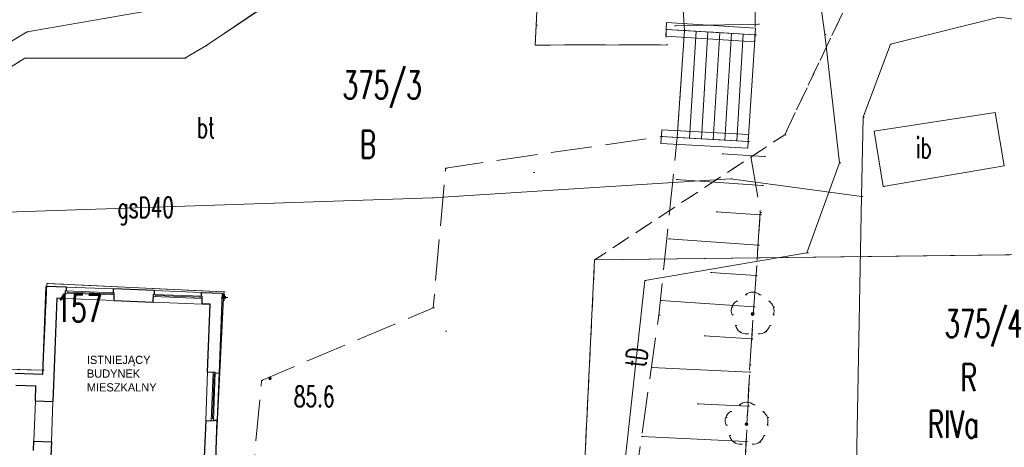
# Model space of a CAD drawing. Extents: x -134780 to 5540120, y 74663 to 5964901.
# Tile 72 of 84: x 5539586 to 5539622, y 5961357 to 5961373. Entities that reach past the tile are written whole.
import ezdxf

# ---------------------------------------------------------------- set-up
doc = ezdxf.new("R2010")
doc.units = 0
doc.header["$MEASUREMENT"] = 0
doc.set_wipeout_variables(frame=1)
for name, pattern in [('Krawędzie ukryte', [150, 100, -50]), ('L_0_03', [1, 0.5, -0.5]), ('L_0_06', [2, 1.5, -0.5])]:
    doc.linetypes.add(name, pattern=pattern)
for name, color, linetype, lineweight in [('000_Inne__niezydentyfikowane__Nr_Pióra__7', 7, 'Continuous', 13), ('0_Nr_Pióra__7', 7, 'Continuous', 13), ('312_budynek_ewidencyjny_Nr_Pióra__7', 7, 'Continuous', 13), ('312_oznaczenie_budynku_ewidencyjnego_Nr_Pióra__7', 7, 'Continuous', 13), ('ARCH MAPA RUSINOWO_Nr_Pióra__60', 230, 'Continuous', 211), ('bt_Nr_Pióra__7', 7, 'Continuous', 13), ('drzewo_lisciaste_Nr_Pióra__7', 7, 'Continuous', 13), ('foliak_dla_projektanta_Nr_Pióra__5', 7, 'Continuous', 13), ('inny_obiekt_zagospodarowania_terenu_Nr_Pióra__7', 7, 'Continuous', 13), ('INWENT OPISY_Nr_Pióra__21', 7, 'Continuous', 9), ('INWENT RURY SPUSTOWE_Nr_Pióra__21', 7, 'Continuous', 9), ('INWENT. OKNA_Nr_Pióra__5', 7, 'Continuous', 13), ('INWENT.ŚCIANY_Nr_Pióra__1', 7, 'Continuous', 25), ('Istniejące stropy_Nr_Pióra__5', 7, 'Continuous', 13), ('KR_ObiektKarto_Nr_Pióra__7', 7, 'Continuous', 13), ('kraw_Nr_Pióra__7', 7, 'Continuous', 13), ('kraweznik_Nr_Pióra__7', 7, 'Continuous', 13), ('mapa', 7, 'Continuous', 13), ('mur_op_Nr_Pióra__7', 7, 'Continuous', 13), ('pikieta_naturalna_Atr2_Nr_Pióra__7', 7, 'Continuous', 13), ('pikieta_naturalna_Nr_Pióra__7', 7, 'Continuous', 13), ('przewod_elektroenergetyczny_podziemny_Nr_Pióra__7', 7, 'Continuous', 13), ('przewod_gazowy_Atr1_Nr_Pióra__7', 7, 'Continuous', 13), ('przewod_gazowy_Nr_Pióra__7', 7, 'Continuous', 13), ('przewod_telekomunikacyjny_podziemny_Atr1_Nr_Pióra__7', 7, 'Continuous', 13), ('przewod_telekomunikacyjny_podziemny_Nr_Pióra__7', 7, 'Continuous', 13), ('sch_Nr_Pióra__7', 7, 'Continuous', 13), ('skarpa_nieumocniona_Nr_Pióra__7', 7, 'Continuous', 13), ('trawnik_Nr_Pióra__7', 7, 'Continuous', 13), ('zasuwa_lub_zawor_Nr_Pióra__7', 7, 'Continuous', 13)]:
    doc.layers.add(name, color=color, linetype=linetype, lineweight=lineweight)
for name, color, linetype, lineweight, true_color in [('209_oznaczenie_konturu_klasyfikacyjnego_Nr_Pióra__3', 7, 'Continuous', 18, 0xff6600), ('210_oznaczenie_konturu_uzytku_gruntowego_Nr_Pióra__3', 7, 'Continuous', 18, 0xff6600), ('211_numer_dzialki_ewidencyjnej_Nr_Pióra__96', 7, 'Continuous', 13, 0x00d59f), ('217_kontur_klasyfikacyjny_Nr_Pióra__3', 7, 'Continuous', 18, 0xff6600), ('218_kontur_uzytku_gruntowego_Nr_Pióra__3', 7, 'Continuous', 18, 0xff6600), ('219_dzialka_ewidencyjna_Nr_Pióra__96', 7, 'Continuous', 13, 0x00d59f)]:
    doc.layers.add(name, color=color, linetype=linetype, lineweight=lineweight, true_color=true_color)
doc.styles.add('GENERATED_STYLE_2', font='txt')
doc.styles.add('GENERATED_STYLE_7', font='Simplex.shx', dxfattribs={"bigfont": 'BIGFONT.SHX'})
doc.linetypes.add('L_0_29_SHX', pattern='A,0,[1,Rusinowo ZAGOSPODAROWANIE1.Shx,S=5,R=0,X=0,Y=0],-5,0', length=5)

# ---------------------------------------------------------------- blocks, each defined once
blk = doc.blocks.new('mapa')
at = {"layer": 'drzewo_lisciaste_Nr_Pióra__7', "linetype": 'Continuous'}
for points in [[(5539613.05, 5961362.18, 1), (5539613.05, 5961362.28, 1)], [(5539612.83, 5961358.16, 1), (5539612.83, 5961358.26, 1)]]:
    blk.add_hatch(color=252, dxfattribs=at).paths.add_polyline_path(points, flags=0)
at = {"layer": 'pikieta_naturalna_Nr_Pióra__7', "linetype": 'Continuous'}
blk.add_hatch(color=252, dxfattribs=at).paths.add_polyline_path([(5539595.46, 5961359.835, 1), (5539595.46, 5961359.925, 1)], flags=0)
at = {"layer": '000_Inne__niezydentyfikowane__Nr_Pióra__7', "color": 252, "linetype": 'Continuous', "flags": 128}
for points in [[(5539613.25, 5961372.79), (5539610.2, 5961372.73)], [(5539613.47, 5961367.97), (5539611.94, 5961368.07)], [(5539613.4, 5961366.91), (5539610.26, 5961367.13)], [(5539613.32, 5961365.84), (5539611.72, 5961365.95)], [(5539613.25, 5961364.74), (5539609.99, 5961364.97)], [(5539613.17, 5961363.63), (5539611.51, 5961363.74)], [(5539613.09, 5961362.49), (5539609.7, 5961362.72)], [(5539613.01, 5961361.32), (5539611.28, 5961361.43)], [(5539612.94, 5961360.11), (5539609.36, 5961360.28)], [(5539612.88, 5961358.87), (5539611.03, 5961358.96)], [(5539612.81, 5961357.58), (5539609, 5961357.77)]]:
    blk.add_lwpolyline(points, dxfattribs=at)
at = {"layer": '0_Nr_Pióra__7', "color": 252, "linetype": 'Continuous'}
for p, q in [((5539613.25, 5961372.79), (5539613.3, 5961372.79)), ((5539586.61, 5961372.51), (5539586.66, 5961372.51)), ((5539605.163, 5961372.749), (5539605.213, 5961372.749)), ((5539609.899, 5961372.602), (5539609.949, 5961372.602)), ((5539610.2, 5961372.73), (5539610.25, 5961372.73)), ((5539610.57, 5961372.56), (5539610.62, 5961372.56)), ((5539613.14, 5961372.4), (5539613.19, 5961372.4)), ((5539615.68, 5961372.42), (5539615.73, 5961372.42)), ((5539609.91, 5961372.04), (5539609.96, 5961372.04)), ((5539618.07, 5961372.06), (5539618.12, 5961372.06)), ((5539593.12, 5961372), (5539593.17, 5961372)), ((5539605.13, 5961372.03), (5539605.18, 5961372.03)), ((5539609.907, 5961372.039), (5539609.957, 5961372.039)), ((5539586.53, 5961371.55), (5539586.58, 5961371.55)), ((5539592.36, 5961371.55), (5539592.41, 5961371.55)), ((5539617.08, 5961369.4), (5539617.13, 5961369.4)), ((5539609.722, 5961368.694), (5539609.772, 5961368.694)), ((5539610.3, 5961368.66), (5539610.35, 5961368.66)), ((5539612.89, 5961368.52), (5539612.94, 5961368.52)), ((5539614.22, 5961368.76), (5539614.27, 5961368.76)), ((5539611.94, 5961368.07), (5539611.99, 5961368.07)), ((5539613.47, 5961367.97), (5539613.52, 5961367.97)), ((5539616.21, 5961367.74), (5539616.26, 5961367.74)), ((5539601.863, 5961367.549), (5539601.913, 5961367.549)), ((5539605.06, 5961367.38), (5539605.11, 5961367.38)), ((5539610.26, 5961367.13), (5539610.31, 5961367.13)), ((5539612.25, 5961367.15), (5539612.3, 5961367.15)), ((5539613.4, 5961366.91), (5539613.45, 5961366.91)), ((5539617.806, 5961366.87), (5539617.856, 5961366.87)), ((5539601.38, 5961366.46), (5539601.43, 5961366.46)), ((5539617.02, 5961366.51), (5539617.07, 5961366.51)), ((5539611.72, 5961365.95), (5539611.77, 5961365.95)), ((5539613.32, 5961365.84), (5539613.37, 5961365.84)), ((5539613.33, 5961365.93), (5539613.38, 5961365.93)), ((5539609.99, 5961364.97), (5539610.04, 5961364.97)), ((5539613.25, 5961364.74), (5539613.3, 5961364.74)), ((5539615.03, 5961364.46), (5539615.08, 5961364.46)), ((5539609.12, 5961363.45), (5539609.17, 5961363.45)), ((5539611.51, 5961363.74), (5539611.56, 5961363.74)), ((5539613.17, 5961363.63), (5539613.22, 5961363.63)), ((5539587.33, 5961363.34), (5539587.38, 5961363.34)), ((5539587.33, 5961363.34), (5539587.38, 5961363.34)), ((5539587.33, 5961363.34), (5539587.38, 5961363.34)), ((5539593.78, 5961363.04), (5539593.83, 5961363.04)), ((5539593.78, 5961363.04), (5539593.83, 5961363.04)), ((5539593.78, 5961363.04), (5539593.83, 5961363.04)), ((5539609.7, 5961362.72), (5539609.75, 5961362.72)), ((5539612.789, 5961362.933), (5539612.839, 5961362.933)), ((5539613.05, 5961363.03), (5539613.1, 5961363.03)), ((5539613.311, 5961362.933), (5539613.361, 5961362.933)), ((5539601.408, 5961362.448), (5539601.458, 5961362.448)), ((5539612.29, 5961362.478), (5539612.34, 5961362.478)), ((5539612.462, 5961362.696), (5539612.512, 5961362.696)), ((5539613.09, 5961362.49), (5539613.14, 5961362.49)), ((5539613.638, 5961362.696), (5539613.688, 5961362.696)), ((5539613.81, 5961362.478), (5539613.86, 5961362.478)), ((5539609.63, 5961362.19), (5539609.68, 5961362.19)), ((5539612.301, 5961362.201), (5539612.351, 5961362.201)), ((5539613.05, 5961362.23), (5539613.1, 5961362.23)), ((5539613.799, 5961362.201), (5539613.849, 5961362.201)), ((5539612.426, 5961361.815), (5539612.476, 5961361.815)), ((5539613.674, 5961361.815), (5539613.724, 5961361.815)), ((5539601.86, 5961361.6), (5539601.91, 5961361.6)), ((5539611.28, 5961361.43), (5539611.33, 5961361.43)), ((5539612.58, 5961361.582), (5539612.63, 5961361.582)), ((5539612.849, 5961361.507), (5539612.899, 5961361.507)), ((5539613.01, 5961361.32), (5539613.06, 5961361.32)), ((5539613.251, 5961361.507), (5539613.301, 5961361.507)), ((5539613.52, 5961361.582), (5539613.57, 5961361.582)), ((5539609.36, 5961360.28), (5539609.41, 5961360.28)), ((5539612.95, 5961360.38), (5539613, 5961360.38)), ((5539587.18, 5961360.18), (5539587.23, 5961360.18)), ((5539587.18, 5961360.18), (5539587.23, 5961360.18)), ((5539587.18, 5961360.18), (5539587.23, 5961360.18)), ((5539595.46, 5961359.88), (5539595.51, 5961359.88)), ((5539612.94, 5961360.11), (5539612.99, 5961360.11)), ((5539595.154, 5961359.805), (5539595.204, 5961359.805)), ((5539611.03, 5961358.96), (5539611.08, 5961358.96)), ((5539612.569, 5961358.913), (5539612.619, 5961358.913)), ((5539612.83, 5961359.01), (5539612.88, 5961359.01)), ((5539612.88, 5961358.87), (5539612.93, 5961358.87)), ((5539613.091, 5961358.913), (5539613.141, 5961358.913)), ((5539612.07, 5961358.458), (5539612.12, 5961358.458)), ((5539612.242, 5961358.676), (5539612.292, 5961358.676)), ((5539613.418, 5961358.676), (5539613.468, 5961358.676)), ((5539613.59, 5961358.458), (5539613.64, 5961358.458)), ((5539612.081, 5961358.181), (5539612.131, 5961358.181)), ((5539612.83, 5961358.21), (5539612.88, 5961358.21)), ((5539613.579, 5961358.181), (5539613.629, 5961358.181)), ((5539609, 5961357.77), (5539609.05, 5961357.77)), ((5539612.206, 5961357.795), (5539612.256, 5961357.795)), ((5539613.454, 5961357.795), (5539613.504, 5961357.795)), ((5539612.36, 5961357.562), (5539612.41, 5961357.562)), ((5539612.629, 5961357.487), (5539612.679, 5961357.487)), ((5539612.81, 5961357.58), (5539612.86, 5961357.58)), ((5539613.031, 5961357.487), (5539613.081, 5961357.487)), ((5539613.3, 5961357.562), (5539613.35, 5961357.562))]:
    blk.add_line(p, q, dxfattribs=at)
at = {"layer": '217_kontur_klasyfikacyjny_Nr_Pióra__3', "color": 252, "linetype": 'L_0_03', "flags": 128}
for points in [[(5539616.75, 5961374.09), (5539614.22, 5961368.76)], [(5539614.22, 5961368.76), (5539607.29, 5961364.2)], [(5539607.29, 5961364.2), (5539606.76, 5961353.35)]]:
    blk.add_lwpolyline(points, dxfattribs=at)
at = {"layer": '218_kontur_uzytku_gruntowego_Nr_Pióra__3', "color": 252, "linetype": 'L_0_03', "flags": 128}
for points in [[(5539614.22, 5961368.76), (5539616.75, 5961374.09)], [(5539616.75, 5961374.09), (5539614.22, 5961368.76)], [(5539607.29, 5961364.2), (5539614.22, 5961368.76)], [(5539614.22, 5961368.76), (5539607.29, 5961364.2)], [(5539606.76, 5961353.35), (5539607.29, 5961364.2)], [(5539607.29, 5961364.2), (5539606.76, 5961353.35)]]:
    blk.add_lwpolyline(points, dxfattribs=at)
at = {"layer": '219_dzialka_ewidencyjna_Nr_Pióra__96', "color": 252, "linetype": 'Continuous', "flags": 128}
for points in [[(5539607.29, 5961364.2), (5539649.19, 5961364.71)], [(5539606.76, 5961353.35), (5539607.29, 5961364.2)]]:
    blk.add_lwpolyline(points, dxfattribs=at)
at = {"layer": '312_budynek_ewidencyjny_Nr_Pióra__7', "color": 252, "linetype": 'Continuous', "flags": 128}
for points in [[(5539587.18, 5961360.18), (5539587.33, 5961363.34)], [(5539587.33, 5961363.34), (5539593.78, 5961363.04)], [(5539593.78, 5961363.04), (5539593.31, 5961353.51)], [(5539580.87, 5961360.37), (5539587.18, 5961360.18)]]:
    blk.add_lwpolyline(points, dxfattribs=at)
at = {"layer": 'ARCH MAPA RUSINOWO_Nr_Pióra__60', "linetype": 'Continuous', "lineweight": 20, "flags": 128}
for points in [[(5539607.29, 5961364.2), (5539639.57, 5961364.593)], [(5539606.76, 5961353.35), (5539607.29, 5961364.2)]]:
    blk.add_lwpolyline(points, dxfattribs=at)
at = {"layer": 'bt_Nr_Pióra__7', "color": 252, "linetype": 'L_0_06', "flags": 128}
blk.add_lwpolyline([(5539593.477, 5961356.9), (5539593.78, 5961363.04), (5539587.33, 5961363.34), (5539587.18, 5961360.18), (5539584.98, 5961360.25), (5539584.98, 5961361.41), (5539580.92, 5961361.43), (5539580.81, 5961367.97), (5539586.53, 5961371.55), (5539592.36, 5961371.55), (5539593.12, 5961372), (5539596.86, 5961374.52), (5539597.08, 5961375.38), (5539600.421, 5961375.87), (5539610.25, 5961377.71), (5539610.22, 5961375.14), (5539605.29, 5961375.49), (5539605.13, 5961372.03), (5539609.91, 5961372.04), (5539609.899, 5961372.602), (5539610.57, 5961372.56), (5539610.3, 5961368.66), (5539609.722, 5961368.694), (5539601.863, 5961367.549), (5539601.408, 5961362.448), (5539595.154, 5961359.805), (5539594.91, 5961357.16), (5539594.894, 5961356.831)], close=True, dxfattribs=at)
at = {"layer": 'drzewo_lisciaste_Nr_Pióra__7', "color": 252, "linetype": 'Continuous'}
for centre in [(5539613.05, 5961362.23), (5539612.83, 5961358.21)]:
    blk.add_circle(centre, 0.05, dxfattribs=at)
for centre, start, end in [((5539613.05, 5961362.63), 49.272, 130.728), ((5539612.67, 5961362.354), 121.308, 202.548), ((5539613.43, 5961362.354), 337.452, 58.692), ((5539612.815, 5961361.906), 193.221, 274.871), ((5539613.285, 5961361.906), 265.129, 346.779), ((5539612.83, 5961358.61), 49.272, 130.728), ((5539612.45, 5961358.334), 121.308, 202.548), ((5539613.21, 5961358.334), 337.452, 58.692), ((5539612.595, 5961357.886), 193.221, 274.871), ((5539613.065, 5961357.886), 265.129, 346.779)]:
    blk.add_arc(centre, 0.4, start, end, dxfattribs=at)
at = {"layer": 'foliak_dla_projektanta_Nr_Pióra__5', "color": 252, "linetype": 'Continuous', "flags": 128}
blk.add_lwpolyline([(5539617.484, 5961368.892), (5539621.887, 5961369.575), (5539622.221, 5961367.627), (5539617.806, 5961366.87)], close=True, dxfattribs=at)
at = {"layer": 'inny_obiekt_zagospodarowania_terenu_Nr_Pióra__7', "color": 252, "linetype": 'L_0_03', "flags": 128}
blk.add_lwpolyline([(5539610.151, 5961329.37), (5539611.12, 5961333.14), (5539611.64, 5961340.27), (5539612.48, 5961350.68), (5539612.95, 5961360.38), (5539613.33, 5961365.93)], dxfattribs=at)
at = {"layer": 'INWENT RURY SPUSTOWE_Nr_Pióra__21', "color": 252, "linetype": 'Continuous'}
for p, q in [((5539593.68, 5961362.836), (5539593.92, 5961362.827)), ((5539593.805, 5961362.952), (5539593.795, 5961362.712))]:
    blk.add_line(p, q, dxfattribs=at)
blk.add_circle((5539593.8, 5961362.832), 0.055, dxfattribs=at)
at = {"layer": 'INWENT. OKNA_Nr_Pióra__5', "color": 252, "linetype": 'Continuous'}
for p, q in [((5539588.045, 5961363.207), (5539589.764, 5961363.14)), ((5539591.253, 5961363.081), (5539592.971, 5961363.014)), ((5539587.999, 5961362.788), (5539589.778, 5961362.719)), ((5539588.007, 5961362.993), (5539589.786, 5961362.924)), ((5539588.01, 5961363.068), (5539589.788, 5961362.998)), ((5539588.087, 5961362.99), (5539588.09, 5961363.065)), ((5539588.088, 5961363.027), (5539589.707, 5961362.964)), ((5539589.706, 5961362.927), (5539589.709, 5961363.002)), ((5539591.214, 5961362.868), (5539592.993, 5961362.798)), ((5539591.217, 5961362.943), (5539592.996, 5961362.873)), ((5539591.294, 5961362.865), (5539591.297, 5961362.939)), ((5539591.296, 5961362.902), (5539592.915, 5961362.839)), ((5539592.913, 5961362.801), (5539592.916, 5961362.876)), ((5539591.206, 5961362.663), (5539592.985, 5961362.593)), ((5539593.189, 5961360.123), (5539593.119, 5961358.345)), ((5539593.394, 5961360.115), (5539593.324, 5961358.337)), ((5539593.428, 5961360.034), (5539593.365, 5961358.415)), ((5539593.39, 5961360.035), (5539593.465, 5961360.033)), ((5539593.469, 5961360.113), (5539593.399, 5961358.334)), ((5539593.607, 5961360.077), (5539593.54, 5961358.358)), ((5539593.327, 5961358.417), (5539593.402, 5961358.414))]:
    blk.add_line(p, q, dxfattribs=at)
at = {"layer": 'INWENT.ŚCIANY_Nr_Pióra__1', "color": 252, "linetype": 'Continuous'}
for p, q in [((5539587.296, 5961363.236), (5539587.17, 5961360.018)), ((5539588.045, 5961363.207), (5539587.296, 5961363.236)), ((5539588.04, 5961363.067), (5539588.045, 5961363.207)), ((5539589.758, 5961363), (5539589.764, 5961363.14)), ((5539591.253, 5961363.081), (5539589.764, 5961363.14)), ((5539591.247, 5961362.941), (5539591.253, 5961363.081)), ((5539587.699, 5961362.8), (5539587.576, 5961359.652)), ((5539587.999, 5961362.788), (5539587.699, 5961362.8)), ((5539587.999, 5961362.788), (5539588.01, 5961363.068)), ((5539588.04, 5961363.067), (5539588.01, 5961363.068)), ((5539589.758, 5961363), (5539589.788, 5961362.998)), ((5539589.778, 5961362.719), (5539589.788, 5961362.998)), ((5539589.778, 5961362.719), (5539591.206, 5961362.663)), ((5539591.206, 5961362.663), (5539591.217, 5961362.943)), ((5539591.247, 5961362.941), (5539591.217, 5961362.943)), ((5539592.966, 5961362.874), (5539592.971, 5961363.014)), ((5539592.966, 5961362.874), (5539592.996, 5961362.873)), ((5539592.971, 5961363.014), (5539593.721, 5961362.985)), ((5539592.985, 5961362.593), (5539592.996, 5961362.873)), ((5539593.721, 5961362.985), (5539593.607, 5961360.077)), ((5539593.285, 5961362.582), (5539592.985, 5961362.593)), ((5539593.189, 5961360.123), (5539593.285, 5961362.582)), ((5539587.17, 5961360.018), (5539586.181, 5961360.057)), ((5539593.189, 5961360.123), (5539593.469, 5961360.113)), ((5539593.467, 5961360.083), (5539593.469, 5961360.113)), ((5539593.467, 5961360.083), (5539593.607, 5961360.077)), ((5539586.194, 5961359.636), (5539586.934, 5961359.607)), ((5539586.913, 5961359.068), (5539586.934, 5961359.607)), ((5539587.576, 5961359.652), (5539587.552, 5961359.043)), ((5539586.913, 5961359.068), (5539587.552, 5961359.043)), ((5539593.119, 5961358.345), (5539593.067, 5961357.016)), ((5539593.119, 5961358.345), (5539593.399, 5961358.334)), ((5539593.4, 5961358.364), (5539593.399, 5961358.334)), ((5539593.4, 5961358.364), (5539593.54, 5961358.358)), ((5539593.462, 5961356.35), (5539593.54, 5961358.358)), ((5539586.842, 5961357.249), (5539586.855, 5961357.599)), ((5539586.855, 5961357.599), (5539587.495, 5961357.574)), ((5539587.495, 5961357.574), (5539587.465, 5961356.804))]:
    blk.add_line(p, q, dxfattribs=at)
at = {"layer": 'Istniejące stropy_Nr_Pióra__5', "color": 252, "linetype": 'Krawędzie ukryte'}
for p, q in [((5539586.855, 5961357.599), (5539586.913, 5961359.068)), ((5539587.552, 5961359.043), (5539587.495, 5961357.574))]:
    blk.add_line(p, q, dxfattribs=at)
at = {"layer": 'KR_ObiektKarto_Nr_Pióra__7', "color": 252, "linetype": 'Continuous', "flags": 128}
for points in [[(5539610.994, 5961372.534), (5539610.751, 5961368.636)], [(5539611.423, 5961372.507), (5539611.181, 5961368.612)], [(5539611.852, 5961372.48), (5539611.61, 5961368.589)], [(5539612.282, 5961372.453), (5539612.04, 5961368.566)], [(5539612.711, 5961372.427), (5539612.469, 5961368.543)]]:
    blk.add_lwpolyline(points, dxfattribs=at)
at = {"layer": 'kraw_Nr_Pióra__7', "color": 252, "linetype": 'Continuous', "flags": 128}
blk.add_lwpolyline([(5539609.899, 5961372.602), (5539610.57, 5961372.56)], dxfattribs=at)
at = {"layer": 'kraweznik_Nr_Pióra__7', "color": 252, "linetype": 'Continuous', "flags": 128}
for points in [[(5539609.91, 5961372.04), (5539605.13, 5961372.03), (5539605.29, 5961375.49), (5539610.22, 5961375.14), (5539610.25, 5961377.71), (5539600.421, 5961375.87)], [(5539597.08, 5961375.38), (5539596.86, 5961374.52), (5539593.12, 5961372), (5539592.36, 5961371.55), (5539586.53, 5961371.55), (5539580.81, 5961367.97), (5539580.92, 5961361.43), (5539584.98, 5961361.41), (5539584.98, 5961360.25)]]:
    blk.add_lwpolyline(points, dxfattribs=at)
at = {"layer": 'mur_op_Nr_Pióra__7', "color": 252, "linetype": 'Continuous'}
for p, q in [((5539609.914, 5961372.851), (5539613.156, 5961372.65)), ((5539609.883, 5961372.352), (5539613.124, 5961372.15)), ((5539609.736, 5961368.944), (5539612.904, 5961368.77)), ((5539609.708, 5961368.444), (5539612.876, 5961368.27))]:
    blk.add_line(p, q, dxfattribs=at)
at = {"layer": 'mur_op_Nr_Pióra__7', "color": 252, "linetype": 'L_0_29_SHX'}
for p, q in [((5539609.899, 5961372.602), (5539613.14, 5961372.4)), ((5539609.722, 5961368.694), (5539612.89, 5961368.52))]:
    blk.add_line(p, q, dxfattribs=at)
at = {"layer": 'mur_op_Nr_Pióra__7', "color": 252, "linetype": 'Continuous', "flags": 128}
for points in [[(5539609.883, 5961372.352), (5539609.914, 5961372.851)], [(5539613.124, 5961372.15), (5539613.156, 5961372.65)], [(5539609.708, 5961368.444), (5539609.736, 5961368.944)], [(5539612.876, 5961368.27), (5539612.904, 5961368.77)]]:
    blk.add_lwpolyline(points, dxfattribs=at)
at = {"layer": 'pikieta_naturalna_Nr_Pióra__7', "color": 252, "linetype": 'Continuous'}
blk.add_circle((5539595.46, 5961359.88), 0.045, dxfattribs=at)
at = {"layer": 'przewod_elektroenergetyczny_podziemny_Nr_Pióra__7', "color": 252, "linetype": 'Continuous', "flags": 128}
blk.add_lwpolyline([(5539616.14, 5961379.68), (5539614, 5961380.46), (5539608.51, 5961379.92), (5539596.65, 5961378.38), (5539596.02, 5961378.1), (5539594.18, 5961373.84), (5539586.61, 5961372.51), (5539579.29, 5961368.12), (5539578.91, 5961360.38), (5539577.43, 5961359.27), (5539579.33, 5961351.09)], dxfattribs=at)
at = {"layer": 'przewod_gazowy_Nr_Pióra__7', "color": 252, "linetype": 'Continuous', "flags": 128}
for points in [[(5539631.96, 5961401.64), (5539637.15, 5961400.44), (5539636.54, 5961394.5), (5539634.49, 5961387.26), (5539634.83, 5961376.24), (5539626.91, 5961372.38), (5539622.04, 5961373.05), (5539618.07, 5961372.06), (5539617.08, 5961369.4), (5539617.02, 5961366.51)], [(5539617.02, 5961366.51), (5539612.25, 5961367.15), (5539601.38, 5961366.46), (5539585.13, 5961365.92), (5539584.98, 5961360.25)], [(5539617.02, 5961366.51), (5539616.75, 5961352.18), (5539616.46, 5961345.05), (5539616.15, 5961339.78), (5539615.08, 5961332.97), (5539614.03, 5961324.36), (5539612.95, 5961319.45), (5539611.34, 5961315.57), (5539610, 5961311.3), (5539606.64, 5961302.59), (5539602.88, 5961293.99), (5539600.8, 5961289.38), (5539599.49, 5961285.15), (5539600.01, 5961280.28), (5539600.18, 5961274.27), (5539600.25, 5961266.4), (5539600.19, 5961256.71), (5539600.12, 5961251.91)]]:
    blk.add_lwpolyline(points, dxfattribs=at)
at = {"layer": 'przewod_telekomunikacyjny_podziemny_Nr_Pióra__7', "color": 252, "linetype": 'Continuous', "flags": 128}
blk.add_lwpolyline([(5539621.97, 5961383.07), (5539614.45, 5961381.26), (5539615.68, 5961372.42), (5539616.21, 5961367.74), (5539615.03, 5961364.46), (5539609.12, 5961363.45), (5539607.72, 5961350.69), (5539593.15, 5961349.35)], dxfattribs=at)
at = {"layer": 'sch_Nr_Pióra__7', "color": 252, "linetype": 'Continuous', "flags": 128}
blk.add_lwpolyline([(5539612.89, 5961368.52), (5539610.3, 5961368.66), (5539610.57, 5961372.56), (5539613.14, 5961372.4)], close=True, dxfattribs=at)
at = {"layer": 'skarpa_nieumocniona_Nr_Pióra__7', "color": 252, "linetype": 'L_0_06', "flags": 128}
for points in [[(5539613.15, 5961378.19), (5539613.14, 5961372.4), (5539610.57, 5961372.56), (5539610.25, 5961377.71)], [(5539605.581, 5961330.108), (5539606.21, 5961337.04), (5539607.5, 5961346.46), (5539608.69, 5961355.58), (5539609.63, 5961362.19), (5539610.3, 5961368.66), (5539612.89, 5961368.52), (5539613.33, 5961365.93), (5539612.95, 5961360.38), (5539612.48, 5961350.68), (5539611.64, 5961340.27), (5539611.12, 5961333.14), (5539610.151, 5961329.37)]]:
    blk.add_lwpolyline(points, close=True, dxfattribs=at)
at = {"layer": 'trawnik_Nr_Pióra__7', "color": 252, "linetype": 'L_0_03', "flags": 128}
blk.add_lwpolyline([(5539573.55, 5961351.9), (5539573.27, 5961370.67), (5539573.14, 5961373.24), (5539582.04, 5961374.29), (5539588.07, 5961375.32), (5539595.34, 5961376.74), (5539597.08, 5961375.38), (5539596.86, 5961374.52), (5539593.12, 5961372), (5539592.36, 5961371.55), (5539586.53, 5961371.55), (5539580.81, 5961367.97), (5539580.92, 5961361.43), (5539580.87, 5961360.37), (5539580.54, 5961350.92), (5539580.53, 5961350.62), (5539573.87, 5961350.93)], close=True, dxfattribs=at)
at = {"layer": '209_oznaczenie_konturu_klasyfikacyjnego_Nr_Pióra__3', "color": 252, "linetype": 'Continuous', "insert": (5539619.426, 5961358.711), "char_height": 1, "attachment_point": 1, "style": 'GENERATED_STYLE_7'}
blk.add_mtext('{\\W0.660000x;RIVa}', dxfattribs=at)
at = {"layer": '210_oznaczenie_konturu_uzytku_gruntowego_Nr_Pióra__3', "color": 252, "linetype": 'Continuous', "char_height": 1, "attachment_point": 1, "style": 'GENERATED_STYLE_7'}
for s, insert in [('{\\W0.660000x;B}', (5539598.726, 5961368.911)), ('{\\W0.660000x;R}', (5539620.626, 5961360.411))]:
    blk.add_mtext(s, dxfattribs=dict(at, insert=insert))
at = {"layer": '211_numer_dzialki_ewidencyjnej_Nr_Pióra__96', "color": 252, "linetype": 'Continuous', "char_height": 1, "attachment_point": 1, "style": 'GENERATED_STYLE_7'}
for s, insert in [('{\\W0.660000x;375/3}', (5539598.105, 5961371.075)), ('{\\W0.660000x;375/4}', (5539620.045, 5961362.375))]:
    blk.add_mtext(s, dxfattribs=dict(at, insert=insert))
at = {"layer": '312_oznaczenie_budynku_ewidencyjnego_Nr_Pióra__7', "color": 252, "linetype": 'Continuous', "insert": (5539587.646, 5961362.941), "char_height": 1, "attachment_point": 1, "style": 'GENERATED_STYLE_7'}
blk.add_mtext('{\\W0.660000x;157}', dxfattribs=at)
at = {"layer": 'bt_Nr_Pióra__7', "color": 252, "linetype": 'Continuous', "insert": (5539592.794, 5961369.401), "char_height": 0.75, "attachment_point": 1, "style": 'GENERATED_STYLE_7'}
blk.add_mtext('{\\W0.660000x;bt}', dxfattribs=at)
at = {"layer": 'foliak_dla_projektanta_Nr_Pióra__5', "color": 252, "linetype": 'Continuous', "insert": (5539618.994, 5961368.662), "char_height": 0.75, "attachment_point": 1, "style": 'GENERATED_STYLE_7'}
blk.add_mtext('{\\W0.660000x;ib}', dxfattribs=at)
at = {"layer": 'INWENT OPISY_Nr_Pióra__21', "color": 252, "linetype": 'Continuous', "insert": (5539588.789, 5961360.708), "char_height": 0.3, "width": 3.46763, "attachment_point": 1, "line_spacing_factor": 1.001884, "style": 'GENERATED_STYLE_2'}
blk.add_mtext('{ISTNIEJĄCY\\PBUDYNEK MIESZKALNY}', dxfattribs=at)
at = {"layer": 'pikieta_naturalna_Atr2_Nr_Pióra__7', "color": 252, "linetype": 'Continuous', "insert": (5539596.329, 5961359.598), "char_height": 0.75, "attachment_point": 1, "style": 'GENERATED_STYLE_7'}
blk.add_mtext('{\\W0.660000x;85.6}', dxfattribs=at)
at = {"layer": 'przewod_gazowy_Atr1_Nr_Pióra__7', "color": 252, "linetype": 'Continuous', "insert": (5539589.902, 5961366.482), "char_height": 0.75, "attachment_point": 1, "rotation": 0.3, "style": 'GENERATED_STYLE_7'}
blk.add_mtext('{\\W0.660000x;gsD40}', dxfattribs=at)
at = {"layer": 'przewod_telekomunikacyjny_podziemny_Atr1_Nr_Pióra__7', "color": 252, "linetype": 'Continuous', "insert": (5539608.401, 5961360.362), "char_height": 0.75, "attachment_point": 1, "rotation": 82.1, "style": 'GENERATED_STYLE_7'}
blk.add_mtext('{\\W0.660000x;tD}', dxfattribs=at)

msp = doc.modelspace()

# ---------------------------------------------------------------- block references
at = {"layer": 'mapa', "color": 4, "lineweight": 40}
msp.add_blockref('mapa', (0, 0), dxfattribs=at)

# ---------------------------------------------------------------- next in the draw order: wipeouts: each hides what was drawn before it
msp.add_wipeout([(5539444.713, 5961266.963), (5539444.713, 5961415.463), (5539654.713, 5961415.463), (5539651.713, 5961412.413), (5539457.213, 5961412.413), (5539457.213, 5961270.013), (5539651.713, 5961270.013), (5539654.713, 5961266.963)]).dxf.layer = 'zasuwa_lub_zawor_Nr_Pióra__7'

doc.saveas('drawing.dxf')
